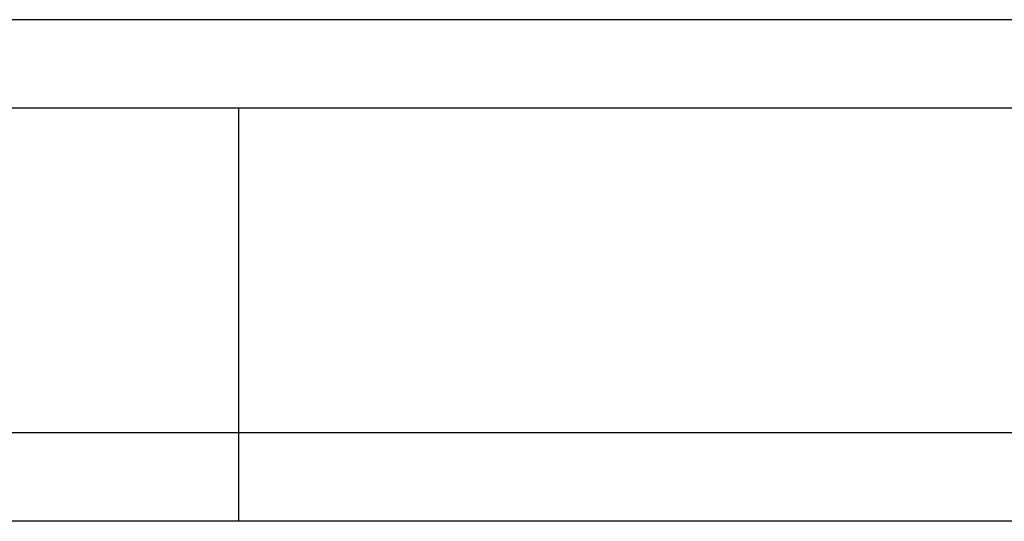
# Model space of a CAD drawing. Header units: millimetres. Extents: x 453 to 817, y 102 to 231.
# Tile 4 of 57: x 693.93 to 710.62, y 122.43 to 130.93. Entities that reach past the tile are written whole.
import ezdxf
from ezdxf.lldxf.tags import DXFTag

# ---------------------------------------------------------------- set-up
doc = ezdxf.new("R2010")
doc.units = ezdxf.units.MM
doc.layers.add('2', color=7, linetype='CONTINUOUS')
doc.layers.add('HID', color=2, linetype='DASHED')
tags = doc.linetypes.add('DASHED', pattern=[25.72, 12.86, -12.86]).pattern_tags.tags
tags[6:7] = [DXFTag(74, 4), DXFTag(75, 0), DXFTag(340, '0'), DXFTag(46, 0.0), DXFTag(50, 0.0), DXFTag(44, 0.0), DXFTag(45, 0.0)]
tags[4:5] = [DXFTag(74, 4), DXFTag(75, 0), DXFTag(340, '0'), DXFTag(46, 0.0), DXFTag(50, 0.0), DXFTag(44, 0.0), DXFTag(45, 0.0)]

msp = doc.modelspace()

# ---------------------------------------------------------------- linework, layer by layer
at = {"layer": '2', "color": 0, "linetype": 'Continuous'}
msp.add_line((762.449, 130.927), (693.149, 130.927), dxfattribs=at)
for points in [[(727.849, 129.427), (693.149, 129.427)], [(817.049, 123.927), (636.572, 123.927)], [(817.049, 122.427), (593.149, 122.427)]]:
    msp.add_open_spline(points, degree=1, dxfattribs=at)
at = {"layer": 'HID', "color": 0, "ltscale": 0.1}
msp.add_line((697.649, 122.427), (697.649, 129.427), dxfattribs=at)

doc.saveas('drawing.dxf')
